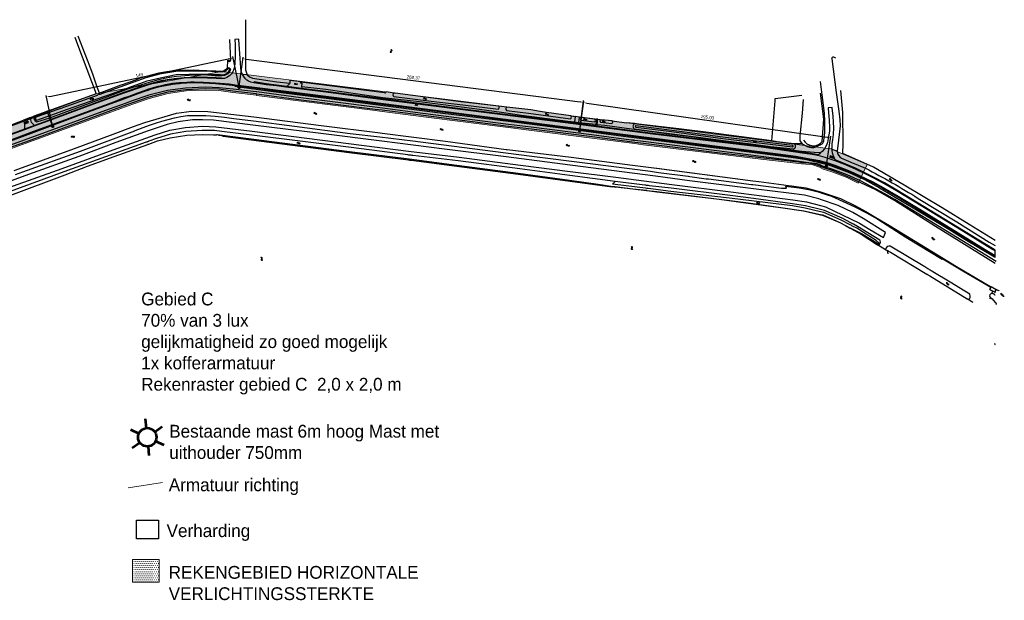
# Model space of a CAD drawing. Extents: x 246601 to 248144, y 528800 to 529354.
# Tile 3 of 3: x 247374 to 248144, y 528861 to 529315. Entities that reach past the tile are written whole.
import ezdxf

# ---------------------------------------------------------------- set-up
doc = ezdxf.new("R2010")
doc.units = 0
doc.header["$PDMODE"] = 32
doc.header["$PDSIZE"] = 1
for name, color, linetype, lineweight in [('0 NLI kader - tekst', 7, 'Continuous', 20), ('Level 4', 7, 'Continuous', 0), ('Maatvoering', 7, 'Continuous', 0)]:
    doc.layers.add(name, color=color, linetype=linetype, lineweight=lineweight)
for name, color, linetype in [('1B', 4, 'Continuous'), ('2', 5, 'Continuous'), ('4', 2, 'Continuous'), ('6', 9, 'Continuous'), ('7', 254, 'Continuous'), ('8', 6, 'Continuous')]:
    doc.layers.add(name, color=color, linetype=linetype)
doc.dimstyles.new('ISO-25', dxfattribs={"dimtxt": 2.5, "dimasz": 2.5, "dimexe": 1.25, "dimexo": 0.625, "dimtad": 1, "dimtxsty": 'Standard', "dimcen": 2.5, "dimadec": 0, "dimazin": 0, "dimtfac": 1, "dimtmove": 0, "dimatfit": 3, "dimfxl": 1, "dimarcsym": 0})

# ---------------------------------------------------------------- blocks, each defined once
blk = doc.blocks.new('S05')
at = {"color": 0}
for p, q in [((0.08, 0.3), (0.38, 0.59)), ((0.11, -0.19), (0.41, 0.09)), ((0.38, 0.59), (0.68, 0.71)), ((0.41, 0.09), (0.71, 0.21)), ((0.68, 0.71), (1.01, 0.62)), ((0.71, 0.21), (1.02, 0.12)), ((1.01, 0.62), (1.33, 0.37)), ((1.02, 0.12), (1.36, -0.12)), ((1.33, 0.37), (1.66, 0.13)), ((1.66, 0.13), (1.97, 0.04)), ((1.97, 0.04), (2.28, 0.16)), ((2.28, 0.16), (2.58, 0.44)), ((1.36, -0.12), (1.68, -0.37)), ((1.68, -0.37), (2, -0.46)), ((2, -0.46), (2.31, -0.33)), ((2.31, -0.33), (2.61, -0.05))]:
    blk.add_line(p, q, dxfattribs=at)
blk = doc.blocks.new('OV4')
at = {"color": 0}
for p, q in [((0.126225, 1.601457), (3.426225, 1.601457)), ((0.126225, 1.001457), (3.426225, 1.001457)), ((0.126225, 0.401457), (3.426225, 0.401457)), ((0.276225, 1.601457), (0.276225, 1.001457)), ((0.276225, 0.401457), (0.276225, 0.251457)), ((0.776225, 1.751457), (0.776225, 1.601457)), ((0.776225, 1.001457), (0.776225, 0.401457)), ((1.276225, 1.601457), (1.276225, 1.001457)), ((1.276225, 0.401457), (1.276225, 0.251457)), ((1.776225, 1.751457), (1.776225, 1.601457)), ((1.776225, 1.001457), (1.776225, 0.401457)), ((2.276225, 1.601457), (2.276225, 1.001457)), ((2.276225, 0.401457), (2.276225, 0.251457)), ((2.776225, 1.751457), (2.776225, 1.601457)), ((2.776225, 1.001457), (2.776225, 0.401457)), ((3.276225, 1.601457), (3.276225, 1.001457)), ((3.276225, 0.401457), (3.276225, 0.251457))]:
    blk.add_line(p, q, dxfattribs=at)
blk = doc.blocks.new('OV2')
at = {"color": 0}
for p, q in [((0, 1.5), (0.15, 1.5)), ((0, 0.5), (0.15, 0.5)), ((0.15, -0.15), (0.15, 2.15)), ((0.15, 2), (0.75, 2)), ((0.15, 1), (0.75, 1)), ((0.15, 0), (0.75, 0)), ((0.75, -0.15), (0.75, 2.15)), ((0.9, 1.5), (0.75, 1.5)), ((0.9, 0.5), (0.75, 0.5))]:
    blk.add_line(p, q, dxfattribs=at)
blk = doc.blocks.new('GV2')
at = {"color": 0}
for p, q in [((0, 1), (0.6, 2)), ((0.6, 0), (0, 1)), ((0.1, 2), (0.7, 1)), ((0.1, 0), (0.7, 1))]:
    blk.add_line(p, q, dxfattribs=at)
blk = doc.blocks.new('Q21_62')
at = {"layer": 'Level 4', "color": 1, "linetype": 'Continuous', "lineweight": 53, "ltscale": 2}
for p, q in [((0, 0.251), (0, 0.501)), ((-0.433, 0.251), (-0.216, 0.125)), ((0.217, 0.125), (0.433, 0.251)), ((-0.433, -0.249), (-0.216, -0.125)), ((0, -0.249), (0, -0.499)), ((0.217, -0.125), (0.433, -0.249))]:
    blk.add_line(p, q, dxfattribs=at)
blk.add_circle((0.000167, 0.0005), 0.25, dxfattribs=at)
blk = doc.blocks.new('*D12')
at = {"layer": 'Defpoints', "color": 0, "transparency": 16777216}
for p in [(247395.38, 529242.86), (247399.4, 529231.9), (247300.99, 529195.74)]:
    blk.add_point(p, dxfattribs=at)
at = {"layer": 'Maatvoering', "color": 0, "lineweight": -2, "transparency": 16777216}
for p, q in [((247299.31, 529207.57), (247393.03, 529241.99)), ((247399.19, 529232.48), (247394.94, 529244.03)), ((247300.77, 529196.33), (247296.53, 529207.88))]:
    blk.add_line(p, q, dxfattribs=at)
at = {"layer": 'Maatvoering', "color": 0, "transparency": 16777216}
for points in [[(247392.88, 529242.38), (247393.17, 529241.6), (247395.38, 529242.86)], [(247299.16, 529207.96), (247299.45, 529207.18), (247296.96, 529206.7)]]:
    blk.add_solid(points, dxfattribs=at)
at = {"layer": 'Maatvoering', "color": 0, "transparency": 16777216, "insert": (247341.76, 529225.38), "char_height": 2.5, "attachment_point": 5, "rotation": 20.17003}
blk.add_mtext('104,84', dxfattribs=at)
blk = doc.blocks.new('*D13')
at = {"layer": 'Defpoints', "color": 0, "transparency": 16777216}
for p in [(247540.42, 529285.44), (247545.24, 529262.41), (247399.4, 529231.89)]:
    blk.add_point(p, dxfattribs=at)
at = {"layer": 'Maatvoering', "color": 0, "lineweight": -2, "transparency": 16777216}
for p, q in [((247397.03, 529255.44), (247537.97, 529284.93)), ((247545.11, 529263.02), (247540.16, 529286.66)), ((247399.27, 529232.51), (247394.33, 529256.15))]:
    blk.add_line(p, q, dxfattribs=at)
at = {"layer": 'Maatvoering', "color": 0, "transparency": 16777216}
for points in [[(247537.89, 529285.34), (247538.06, 529284.52), (247540.42, 529285.44)], [(247396.94, 529255.85), (247397.12, 529255.03), (247394.58, 529254.93)]]:
    blk.add_solid(points, dxfattribs=at)
at = {"layer": 'Maatvoering', "color": 0, "transparency": 16777216, "insert": (247467.12, 529272.02), "char_height": 2.5, "attachment_point": 5, "rotation": 11.81782}
blk.add_mtext('149', dxfattribs=at)
blk = doc.blocks.new('*D14')
at = {"layer": 'Defpoints', "color": 0, "transparency": 16777216}
for p in [(247545.24, 529262.41), (247814.32, 529250.89), (247811.45, 529228.4)]:
    blk.add_point(p, dxfattribs=at)
at = {"layer": 'Maatvoering', "color": 0, "lineweight": -2, "transparency": 16777216}
for p, q in [((247545.32, 529263.03), (247548.27, 529286.14)), ((247550.59, 529284.58), (247811.84, 529251.2)), ((247811.53, 529229.02), (247814.48, 529252.13))]:
    blk.add_line(p, q, dxfattribs=at)
at = {"layer": 'Maatvoering', "color": 0, "transparency": 16777216}
for points in [[(247550.65, 529285), (247550.54, 529284.17), (247548.11, 529284.9)], [(247811.89, 529251.62), (247811.79, 529250.79), (247814.32, 529250.89)]]:
    blk.add_solid(points, dxfattribs=at)
at = {"layer": 'Maatvoering', "color": 0, "transparency": 16777216, "insert": (247681.48, 529269.96), "char_height": 2.5, "attachment_point": 5, "rotation": 352.71881}
blk.add_mtext('268,37', dxfattribs=at)
blk = doc.blocks.new('*D15')
at = {"layer": 'Defpoints', "color": 0, "transparency": 16777216}
for p in [(247811.45, 529228.4), (248007.68, 529223.14), (248004.55, 529201.02)]:
    blk.add_point(p, dxfattribs=at)
at = {"layer": 'Maatvoering', "color": 0, "lineweight": -2, "transparency": 16777216}
for p, q in [((247811.54, 529229.01), (247814.76, 529251.75)), ((247817.06, 529250.16), (248005.21, 529223.49)), ((248004.63, 529201.64), (248007.86, 529224.38))]:
    blk.add_line(p, q, dxfattribs=at)
at = {"layer": 'Maatvoering', "color": 0, "transparency": 16777216}
for points in [[(247817.12, 529250.58), (247817, 529249.75), (247814.58, 529250.52)], [(248005.27, 529223.91), (248005.15, 529223.08), (248007.68, 529223.14)]]:
    blk.add_solid(points, dxfattribs=at)
at = {"layer": 'Maatvoering', "color": 0, "transparency": 16777216, "insert": (247911.43, 529238.89), "char_height": 2.5, "attachment_point": 5, "rotation": 351.93136}
blk.add_mtext('195,03', dxfattribs=at)

msp = doc.modelspace()

# ---------------------------------------------------------------- hatches: boundary and pattern name
at = {"layer": 'Level 4'}
h = msp.add_hatch(dxfattribs=at)
h.set_pattern_fill('DOTS', color=256)
edge = h.paths.add_edge_path()
edge.add_line((247916.86, 529210.657), (247861.217, 529217.623))
edge.add_line((247861.217, 529217.623), (247854.426, 529218.492))
edge.add_line((247854.426, 529218.492), (247821.113, 529222.753))
edge.add_line((247821.113, 529222.753), (247773.754, 529228.706))
edge.add_line((247773.754, 529228.706), (247755.695, 529230.992))
edge.add_line((247755.695, 529230.992), (247689.257, 529239.401))
edge.add_line((247689.257, 529239.401), (247656.969, 529243.567))
edge.add_line((247656.969, 529243.567), (247651.492, 529244.274))
edge.add_line((247651.492, 529244.274), (247593.66, 529251.578))
edge.add_line((247593.66, 529251.578), (247558.803, 529256.242))
edge.add_line((247558.803, 529256.242), (247558.728, 529256.254))
edge.add_line((247558.728, 529256.254), (247540.143, 529258.472))
edge.add_line((247540.143, 529258.472), (247529.347, 529260.096))
edge.add_line((247529.347, 529260.096), (247518.568, 529260.377))
edge.add_line((247518.568, 529260.377), (247503.887, 529259.67))
edge.add_line((247503.887, 529259.67), (247489.604, 529257.699))
edge.add_line((247489.604, 529257.699), (247474.912, 529253.861))
edge.add_line((247474.912, 529253.861), (247462.021, 529249.34))
edge.add_line((247462.021, 529249.34), (247444.912, 529243.071))
edge.add_line((247444.912, 529243.071), (247378.511, 529218.759))
edge.add_line((247378.511, 529218.759), (247364.338, 529213.621))
edge.add_line((247364.338, 529213.621), (247325.911, 529199.692))
edge.add_line((247325.911, 529199.692), (247278.888, 529182.37))
edge.add_line((247278.888, 529182.37), (247208.12, 529156.431))
edge.add_line((247208.12, 529156.431), (247177.589, 529145.406))
edge.add_line((247177.589, 529145.406), (247133.225, 529129.261))
edge.add_line((247133.225, 529129.261), (247084.051, 529111.807))
edge.add_line((247084.051, 529111.807), (247043.394, 529097.012))
edge.add_line((247043.394, 529097.012), (247000.348, 529081.035))
edge.add_line((247000.348, 529081.035), (246954.392, 529063.865))
edge.add_line((246954.392, 529063.865), (246896.066, 529042.618))
edge.add_line((246896.066, 529042.618), (246881.297, 529037.326))
edge.add_line((246881.297, 529037.326), (246833.013, 529019.567))
edge.add_line((246833.013, 529019.567), (246801.958, 529008.37))
edge.add_line((246801.958, 529008.37), (246776.555, 528999.061))
edge.add_line((246776.555, 528999.061), (246776.438, 528999.018))
edge.add_line((246776.438, 528999.018), (246746.064, 528987.672))
edge.add_line((246746.064, 528987.672), (246707.945, 528973.836))
edge.add_line((246707.945, 528973.836), (246660.649, 528956.669))
edge.add_line((246660.649, 528956.669), (246656.37, 528955.11))
edge.add_line((246656.37, 528955.11), (246651.051, 528968.587))
edge.add_line((246651.051, 528968.587), (247433.458, 529257.478))
edge.add_line((247433.458, 529257.478), (247531.29, 529274.92))
edge.add_line((247531.29, 529274.92), (247773.367, 529244.8))
edge.add_line((247773.367, 529244.8), (247785.666, 529242.719))
edge.add_line((247785.666, 529242.719), (247803.16, 529240.464))
edge.add_line((247803.16, 529240.464), (248007.927, 529214.442))
edge.add_line((248007.927, 529214.442), (248036.456, 529202.134))
edge.add_line((248036.456, 529202.134), (248029.395, 529187.687))
edge.add_line((248029.395, 529187.687), (248019.855, 529192.236))
edge.add_line((248019.855, 529192.236), (248008.782, 529196.398))
edge.add_line((248008.782, 529196.398), (248002.042, 529198.492))
edge.add_line((248002.042, 529198.492), (247999.563, 529199.698))
edge.add_line((247999.563, 529199.698), (247998.342, 529200.291))
edge.add_line((247998.342, 529200.291), (247993.798, 529201.811))
edge.add_line((247993.798, 529201.811), (247988.517, 529202.445))
edge.add_line((247988.517, 529202.445), (247985.048, 529202.588))
edge.add_line((247985.048, 529202.588), (247982.884, 529202.996))
edge.add_line((247982.884, 529202.996), (247953.212, 529206.439))
edge.add_line((247953.212, 529206.439), (247916.869, 529210.656))
at = {"layer": 'Maatvoering'}
h = msp.add_hatch(dxfattribs=at)
h.set_pattern_fill('DOTS', color=256)
h.set_pattern_definition([(0, (8143.381, 1622.5914), (0.79375, 1.5875), [0, -1.5875])])
h.paths.add_polyline_path([(247461.897, 528875.623), (247482.624, 528875.623), (247482.624, 528893.197), (247461.897, 528893.197)])

# ---------------------------------------------------------------- linework, layer by layer
at = {"layer": '1B'}
msp.add_lwpolyline([(248136.407, 529062.201), (248136.096, 529061.667), (248136.407, 529061.486)], dxfattribs=at)
at = {"layer": '2'}
for points in [[(247416.82, 529301.818), (247418.906, 529296.107), (247433.458, 529257.478), (247384.643, 529240.016)], [(247437.63, 529258.58), (247435.852, 529257.922), (247434.155, 529262.654), (247430.998, 529272.106), (247428.308, 529279.073), (247419.417, 529302.435)], [(247538.647, 529283.65), (247538.021, 529300)], [(248011.89, 529285.32), (248011.23, 529285.68), (248010.38, 529286.02), (248009.65, 529286.03), (248009.11, 529285.86), (248008.79, 529285.62), (248008.73, 529285.46), (248008.68, 529285.23), (248008.66, 529285.06), (248008.66, 529284.76), (248012.01, 529258.5), (248014.18, 529243.82), (248015.06, 529237.11), (248015.22, 529232.49), (248015.07, 529230.12), (248013.98, 529221.16)], [(247536.84, 529277.125), (247534.867, 529275.49), (247533.803, 529274.852), (247532.583, 529274.659), (247530.18, 529274.545), (247526.526, 529274.545), (247519.645, 529275.02), (247511.875, 529275.108), (247505.879, 529275.176), (247495.779, 529274.936), (247482.802, 529272.7), (247472.203, 529269.882), (247445.389, 529260.285), (247436.29, 529256.928)], [(247534.013, 529272.051), (247536.584, 529273.226), (247537.627, 529274.666), (247538.58, 529276.484), (247538.292, 529276.861), (247537.471, 529277.503), (247536.984, 529277.636), (247535.919, 529277.37)], [(247535.919, 529277.37), (247535.149, 529276.738), (247534.63, 529276.1)], [(247386.87, 529236.933), (247410.941, 529245.302), (247446.242, 529257.785), (247473.31, 529267.483), (247483.326, 529269.995), (247496.043, 529272.626), (247505.894, 529272.86), (247519.552, 529272.704), (247526.266, 529272.481), (247530.288, 529272.465), (247532.82, 529272.352), (247534.49, 529272.855), (247536.266, 529273.816), (247538.027, 529276.172)], [(247386.874, 529235.623), (247397.205, 529238.744), (247408.33, 529242.886), (247428.281, 529250.107), (247442.489, 529255.451), (247458.186, 529261.353), (247475.868, 529266.787), (247482.377, 529268.652), (247486.923, 529269.783), (247490.759, 529270.47), (247496.112, 529271.292), (247506.185, 529272.069), (247517.839, 529272.425), (247529.245, 529271.497), (247534.013, 529272.051)], [(247505.896, 529275.778), (247504.75, 529275.76), (247499.17, 529275.91), (247494.06, 529275.33), (247488.68, 529274.57), (247482.51, 529273.58), (247477.31, 529272.23), (247472.6, 529270.98), (247467.81, 529269.61), (247464.06, 529267.98)], [(247509.17, 529275.82), (247506.959, 529275.76), (247505.896, 529275.778)], [(247511.651, 529275.757), (247509.17, 529275.82)], [(247513.9, 529275.7), (247511.651, 529275.757)], [(247534.63, 529276.1), (247532.93, 529275.1), (247531.29, 529274.92), (247527.08, 529275.04), (247520.03, 529275.5), (247513.9, 529275.7)], [(247452.79, 529264.15), (247437.63, 529258.58)], [(247453.598, 529264.425), (247452.79, 529264.15)], [(247464.06, 529267.98), (247453.598, 529264.425)], [(247540.456, 529261.073), (247529.635, 529262.07), (247518.617, 529262.633), (247503.125, 529261.904), (247489.133, 529259.922), (247474.568, 529256.375), (247460.828, 529251.594)], [(248002.029, 529219.438), (248002.2, 529219.93), (248002.42, 529220.54), (248002.68, 529223.21), (248003.22, 529226.93), (248003.3, 529230.41), (248003.31, 529235.78), (248002.95, 529242.32), (248001.24, 529256.72), (248000, 529267.021)], [(247434.158, 529256.223), (247410.175, 529247.488), (247386.11, 529239.121)], [(247540.292, 529259.461), (247529.435, 529261.094), (247518.557, 529261.378), (247503.794, 529260.667), (247489.409, 529258.682), (247474.62, 529254.818), (247461.69, 529250.284)], [(247558.387, 529257.301), (247540.292, 529259.461)], [(247558.537, 529258.922), (247540.456, 529261.073)], [(247558.885, 529257.242), (247558.387, 529257.301)], [(247559.081, 529258.857), (247558.537, 529258.922)], [(247651.62, 529245.266), (247593.789, 529252.57), (247558.948, 529257.232), (247558.885, 529257.242)], [(247651.373, 529246.87), (247593.409, 529254.349), (247559.081, 529258.857)], [(247658.792, 529258.415), (247658.868, 529258.375)], [(247660.185, 529258.858), (247660.201, 529258.961)], [(247666.2, 529255.34), (247695.38, 529251.75), (247720.28, 529248.8), (247747.92, 529245.33)], [(247748.204, 529247.771), (247718.576, 529251.269), (247667.115, 529257.884), (247666.343, 529258.004)], [(248001.08, 529220.054), (248002.543, 529237.683), (248000, 529257.815)], [(248136.407, 529142.731), (248116.28, 529155.132), (248094.981, 529168.229), (248065.216, 529186.089), (248041.271, 529199.979), (248017.326, 529210.695), (248017.591, 529218.368), (248017.458, 529242.842), (248015.738, 529260.04)], [(247456.905, 529250.184), (247443.49, 529245.365)], [(247457.366, 529248.7), (247444.568, 529244.01)], [(247460.828, 529251.594), (247456.905, 529250.184)], [(247461.69, 529250.284), (247457.366, 529248.7)], [(247657.24, 529246.109), (247651.373, 529246.87)], [(247773.367, 529244.8), (247754.614, 529247.014)], [(247986.296, 529252.997), (247985.632, 529242.384), (247983.593, 529224.54), (247983.593, 529220.669)], [(247443.49, 529245.365), (247377.135, 529221.18)], [(247444.568, 529244.01), (247378.167, 529219.698)], [(247463.873, 529228.698), (247470.169, 529230.99), (247474.969, 529232.818), (247479.823, 529234.49), (247484.729, 529236.003), (247489.682, 529237.357), (247494.677, 529238.547), (247499.708, 529239.576), (247504.768, 529240.443), (247512.021, 529240.537), (247519.273, 529240.359), (247526.513, 529239.904), (247533.732, 529239.177), (247540.917, 529238.177), (247556.37, 529236.209)], [(247471.396, 529235.057), (247496.136, 529242.341), (247507.982, 529243.938), (247520.82, 529243.633), (247556.711, 529239.396)], [(247556.711, 529239.396), (247556.727, 529239.394)], [(247556.727, 529239.394), (247609.273, 529232.602)], [(247657.097, 529244.559), (247651.62, 529245.266)], [(247689.383, 529240.393), (247657.097, 529244.559)], [(247688.779, 529242.021), (247657.24, 529246.109)], [(247755.967, 529233.555), (247688.779, 529242.021)], [(247755.821, 529231.984), (247689.383, 529240.393)], [(247754.22, 529244.45), (247771.38, 529242.23), (247804.283, 529237.988)], [(247780.706, 529243.589), (247773.367, 529244.8)], [(247785.666, 529242.719), (247780.706, 529243.589)], [(247804.497, 529240.292), (247785.666, 529242.719)], [(247823.097, 529237.704), (247812.907, 529238.88)], [(247446.552, 529225.755), (247462.63, 529231.775)], [(247462.63, 529231.775), (247471.396, 529235.057)], [(247556.37, 529236.209), (247556.431, 529236.201)], [(247556.431, 529236.201), (247588.542, 529232.115)], [(247588.542, 529232.115), (247631.977, 529226.414)], [(247609.273, 529232.602), (247655.457, 529226.874)], [(247773.88, 529229.698), (247755.821, 529231.984)], [(247773.622, 529231.331), (247755.967, 529233.555)], [(247853.922, 529221.032), (247853.56, 529221.081), (247853.198, 529221.128), (247852.836, 529221.174), (247852.474, 529221.221), (247852.115, 529221.269), (247851.753, 529221.318), (247820.909, 529225.365), (247773.622, 529231.331)], [(247812.61, 529236.814), (247822.948, 529235.527)], [(247827.93, 529235.18), (247836.704, 529234.317)], [(247837.07, 529236.26), (247828.361, 529237.1)], [(247857.511, 529233.768), (247854.375, 529234.133)], [(247978.028, 529216.891), (247923.47, 529223.496), (247883.721, 529228.77), (247855.437, 529232.477)], [(247855.472, 529231.464), (247883.476, 529227.963), (247923.4, 529222.584), (247977.958, 529216.048)], [(247961.728, 529220.578), (247914.368, 529226.795), (247888.968, 529230.103), (247857.511, 529233.768)], [(247677.208, 529209.672), (247632.805, 529215.394), (247555.055, 529225.216), (247531.659, 529228.018), (247525.969, 529228.648), (247516.388, 529228.727), (247503.62, 529228.081), (247491.458, 529225.792), (247480.518, 529222.469), (247474.664, 529220.385), (247474.307, 529220.258), (247473.951, 529220.133), (247473.591, 529220.005), (247473.234, 529219.878), (247472.878, 529219.75), (247472.519, 529219.623), (247447.096, 529210.581), (247407.977, 529196.331), (247366.06, 529180.964)], [(247366.589, 529178.206), (247409.107, 529194.081), (247426.607, 529200.943), (247447.357, 529208.411), (247473.901, 529217.911), (247474.031, 529217.958), (247474.161, 529218.003), (247474.289, 529218.049), (247474.419, 529218.096), (247474.549, 529218.143), (247474.68, 529218.188), (247481.253, 529220.552), (247491.318, 529223.133), (247504.222, 529225.081), (247516.375, 529225.636)], [(247378.542, 529200.805), (247416.542, 529214.792), (247446.552, 529225.755)], [(247421.089, 529212.68), (247463.616, 529228.602)], [(247463.616, 529228.602), (247463.873, 529228.698)], [(247516.375, 529225.636), (247525.198, 529225.45)], [(247525.198, 529225.45), (247526.607, 529225.42)], [(247526.607, 529225.42), (247527.494, 529225.329)], [(247528.03, 529225.274), (247527.494, 529225.329)], [(247528.03, 529225.274), (247527.926, 529225.68)], [(247527.926, 529225.68), (247554.624, 529222.203), (247631.456, 529212.289), (247678.05, 529206.555), (247715.408, 529201.73), (247763.328, 529195.372), (247803.566, 529189.779), (247826.076, 529186.739), (247837.393, 529184.938)], [(247528.959, 529225.179), (247532.021, 529224.823)], [(247532.021, 529224.823), (247532.657, 529224.417), (247554.596, 529221.378), (247631.209, 529211.583), (247677.773, 529205.724), (247678.083, 529205.682), (247678.399, 529205.641), (247678.716, 529205.602), (247679.031, 529205.56), (247679.349, 529205.521), (247679.664, 529205.479), (247715.49, 529200.894), (247763.484, 529194.711), (247804.031, 529189.073), (247832.958, 529185.253)], [(247631.977, 529226.414), (247655.165, 529223.723)], [(247655.165, 529223.723), (247681.024, 529220.721)], [(247655.457, 529226.874), (247657.167, 529226.662)], [(247657.167, 529226.662), (247706.638, 529220.357)], [(247821.24, 529223.745), (247773.88, 529229.698)], [(247854.553, 529219.484), (247821.24, 529223.745)], [(247854.22, 529230.069), (247873.563, 529227.457), (247900.246, 529224.099), (247925.89, 529220.68), (247945.27, 529218.195), (247960.909, 529216.123), (247978.576, 529214.364), (247979.278, 529214.488)], [(247377.135, 529221.18), (247363.475, 529216.241)], [(247378.167, 529219.698), (247363.997, 529214.561)], [(247681.024, 529220.721), (247727.398, 529214.576)], [(247706.638, 529220.357), (247754.154, 529214.002)], [(247854.688, 529220.931), (247853.922, 529221.032)], [(247861.344, 529218.615), (247854.553, 529219.484)], [(247861.065, 529220.094), (247854.688, 529220.931)], [(247916.74, 529213.185), (247861.065, 529220.094)], [(247916.984, 529211.649), (247861.344, 529218.615)], [(247965.886, 529219.962), (247961.728, 529220.578)], [(247979, 529218.24), (247965.886, 529219.962)], [(247983.593, 529220.669), (247985.438, 529218.272)], [(247985.438, 529218.272), (247989.515, 529216.339)], [(247996.4, 529215.92), (247998.664, 529217.004), (248000, 529217.643)], [(248000, 529218.949), (248001.08, 529220.054)], [(248000, 529217.643), (248000.24, 529217.758)], [(248000.24, 529217.758), (248001.103, 529218.354), (248001.665, 529218.86), (248002.029, 529219.438)], [(248013.98, 529221.16), (248013.004, 529212.461)], [(247375.951, 529196.425), (247421.089, 529212.68)], [(247839.339, 529188.797), (247803.808, 529193.661), (247764.68, 529198.779), (247716.597, 529204.966), (247681.133, 529209.214), (247680.487, 529209.292), (247679.839, 529209.365), (247679.19, 529209.422), (247678.545, 529209.503), (247677.898, 529209.581), (247677.253, 529209.661), (247677.208, 529209.672)], [(247727.398, 529214.576), (247753.899, 529211.253)], [(247753.899, 529211.253), (247774.039, 529208.727)], [(247754.154, 529214.002), (247754.93, 529213.898)], [(247754.93, 529213.898), (247804.946, 529207.891)], [(247774.039, 529208.727), (247817.773, 529203.073)], [(247804.946, 529207.891), (247852.906, 529201.718)], [(247953.418, 529208.419), (247916.74, 529213.185)], [(247953.327, 529207.432), (247916.984, 529211.649)], [(247983.083, 529204.565), (247953.418, 529208.419)], [(247369.315, 529197.46), (247378.542, 529200.805)], [(247817.773, 529203.073), (247852.63, 529198.733)], [(247852.906, 529201.718), (247871.63, 529199.308)], [(247983.034, 529203.985), (247953.327, 529207.432)], [(248000, 529200.597), (247998.721, 529201.219), (247994.018, 529202.792), (247988.597, 529203.443), (247985.162, 529203.584), (247983.034, 529203.985)], [(248000, 529201.7), (247999.685, 529201.862), (247997.25, 529202.571), (247988.55, 529203.81), (247983.083, 529204.565)], [(248043.459, 529182.979), (248031.297, 529189.346), (248020.737, 529194.055), (248009.43, 529198.219), (248003.063, 529200.302), (248001.495, 529200.932), (248000, 529201.7)], [(248043.102, 529182.26), (248020.247, 529193.157), (248009.107, 529197.344), (248002.411, 529199.424), (248000, 529200.597)], [(248016.335, 529207.161), (248023.612, 529204.111)], [(248023.612, 529204.111), (248035.045, 529199.246)], [(247370.275, 529194.372), (247375.951, 529196.425)], [(247852.63, 529198.733), (247866.945, 529196.951)], [(247866.945, 529196.951), (247873.18, 529195.958), (247896.44, 529192.914)], [(247871.63, 529199.308), (247871.693, 529199.3)], [(247871.693, 529199.3), (247871.932, 529199.269), (247946.943, 529189.451)], [(247896.44, 529192.914), (247896.451, 529192.997), (247896.633, 529192.982), (247897.581, 529192.875)], [(247897.581, 529192.875), (247897.714, 529192.852), (247897.693, 529192.706), (247910.552, 529191.063), (247910.854, 529191.023), (247911.156, 529190.984), (247911.456, 529190.945), (247911.758, 529190.907), (247912.06, 529190.87), (247912.362, 529190.831), (247945.794, 529186.552), (247945.977, 529186.531), (247946.885, 529186.453), (247947.032, 529186.43), (247969.263, 529183.659), (247971.299, 529183.55), (247973.214, 529183.552)], [(247832.958, 529185.253), (247836.943, 529184.588)], [(247837.142, 529186.872), (247839.339, 529188.797)], [(247839.245, 529186.609), (247837.142, 529186.872)], [(247837.393, 529184.938), (247839.107, 529184.998), (247853.109, 529183.151), (247863.776, 529181.979), (247863.883, 529181.966), (247863.99, 529181.953), (247871.972, 529181.076), (247920.706, 529175.174), (247941.576, 529172.401), (247968.747, 529168.563), (247986.768, 529165.909), (248000, 529163.048)], [(248000, 529165.207), (247987.896, 529168.086), (247977.979, 529169.883), (247928.599, 529175.92), (247882.841, 529181.162), (247865.195, 529183.372), (247864.052, 529183.51), (247862.911, 529183.648), (247839.245, 529186.609)], [(247839.247, 529184.321), (247839.521, 529184.292), (247839.438, 529184.696), (247853.107, 529183.026), (247863.698, 529181.773), (247863.753, 529181.766)], [(248000, 529166.873), (247988.141, 529169.833), (247978, 529171.43), (247947.596, 529175.542), (247929.326, 529177.808), (247883.196, 529183.526), (247866.042, 529185.589), (247865.469, 529185.656), (247864.898, 529185.724), (247864.328, 529185.794), (247863.758, 529185.862), (247863.185, 529185.932), (247862.615, 529186), (247839.339, 529188.797)], [(247946.943, 529189.451), (247951.603, 529188.841)], [(247951.603, 529188.841), (247971.237, 529186.271)], [(247971.237, 529186.271), (247971.289, 529186.268)], [(247971.289, 529186.268), (247972.727, 529186.12), (247977.122, 529185.555), (247988.328, 529183.927), (248000, 529180.774)], [(247973.214, 529183.552), (247972.693, 529185.336)], [(247972.693, 529185.336), (247974.599, 529184.946), (247978.933, 529184.516), (247983.25, 529183.935), (247987.544, 529183.203), (247991.81, 529182.326), (247996.044, 529181.299), (248000, 529180.195)], [(247839.103, 529184.337), (247836.943, 529184.588)], [(247839.103, 529184.337), (247839.247, 529184.321)], [(247863.753, 529181.766), (247863.805, 529181.76), (247863.857, 529181.753)], [(247863.857, 529181.753), (247863.911, 529181.747), (247863.964, 529181.742)], [(247863.964, 529181.742), (247864.016, 529181.734), (247871.961, 529180.795), (247920.703, 529174.935), (247941.445, 529172.091), (247968.719, 529168.425), (247986.716, 529165.81)], [(248000, 529180.774), (248000.612, 529180.609), (248015.615, 529175.547), (248027.167, 529169.961), (248035.435, 529165.341)], [(248000, 529180.195), (248000.24, 529180.128), (248004.391, 529178.81), (248008.495, 529177.349), (248017.732, 529173.286), (248026.844, 529168.94), (248035.815, 529164.315), (248044.641, 529159.419), (248066.599, 529145.229), (248095.146, 529128.169), (248095.674, 529128.372)], [(248050.024, 529178.37), (248043.102, 529182.26)], [(248050.301, 529179.092), (248043.459, 529182.979)], [(248057.745, 529174.031), (248050.024, 529178.37)], [(248058.099, 529174.661), (248050.301, 529179.092)], [(248136.407, 529124.809), (248089.899, 529153.578), (248057.745, 529174.031)], [(248137.2, 529126.219), (248058.099, 529174.661)], [(248076.294, 529175.7), (248106.455, 529157.387), (248131.801, 529141.508)], [(247986.716, 529165.81), (248000, 529162.858)], [(248044.427, 529139.393), (248045.279, 529139.446), (248046.016, 529139.846), (248046.445, 529140.594), (248046.771, 529141.532), (248046.62, 529142.404), (248046.229, 529143.037), (248036.943, 529148.821), (248028.795, 529153.792), (248025.576, 529155.482), (248025.232, 529155.662), (248024.886, 529155.844), (248024.542, 529156.026), (248024.196, 529156.208), (248023.852, 529156.388), (248023.508, 529156.57), (248016.831, 529160.076), (248002.922, 529166.144), (248000, 529166.873)], [(248000, 529163.048), (248001.617, 529162.698), (248014.964, 529156.904), (248019.422, 529154.523), (248022.859, 529152.75), (248022.969, 529152.693), (248023.076, 529152.635), (248031.904, 529148.078), (248045.219, 529140.003), (248045.737, 529140.768), (248043.469, 529142.833), (248032.69, 529149.625), (248028.237, 529152.318), (248024.505, 529154.282), (248023.815, 529154.646), (248023.125, 529155.008), (248016.104, 529158.706), (248002.456, 529164.623), (248000, 529165.207)], [(248000, 529162.858), (248001.537, 529162.516), (248014.935, 529156.813)], [(248035.435, 529165.341), (248043.241, 529160.698)], [(248014.935, 529156.813), (248019.336, 529154.341), (248022.69, 529152.56), (248022.745, 529152.531)], [(248043.241, 529160.698), (248053.904, 529154.357)], [(248053.904, 529154.357), (248096.122, 529128.714), (248106.339, 529122.508), (248127.942, 529109.75)], [(248022.745, 529152.531), (248022.799, 529152.503), (248022.852, 529152.474)], [(248022.852, 529152.474), (248022.907, 529152.445), (248022.961, 529152.417)], [(248022.961, 529152.417), (248023.016, 529152.388), (248031.721, 529147.766), (248044.427, 529139.393)], [(248114.672, 529097.089), (248115.675, 529096.854), (248116.328, 529097.096), (248116.878, 529098.185), (248116.987, 529099.297), (248116.682, 529100.656), (248112.857, 529103.169), (248101.299, 529110.047), (248087.664, 529118.273), (248087.031, 529118.654), (248086.398, 529119.036), (248085.766, 529119.417), (248085.135, 529119.797), (248084.503, 529120.18), (248083.87, 529120.56), (248081.398, 529122.052), (248054.432, 529138.318), (248053.284, 529138.425), (248052.081, 529137.99), (248051.164, 529137.047)], [(248131.801, 529141.508), (248136.407, 529138.689)], [(248051.164, 529137.047), (248050.779, 529135.511)], [(248050.779, 529135.511), (248052.157, 529134.824)], [(248052.157, 529134.824), (248052.449, 529132.25)], [(248052.602, 529134.602), (248052.157, 529134.824)], [(248052.69, 529134.558), (248052.602, 529134.602)], [(248052.69, 529134.558), (248053.631, 529134.091)], [(248053.631, 529134.091), (248054.531, 529133.643)], [(248054.531, 529133.643), (248083.161, 529116.451), (248083.36, 529116.331), (248083.56, 529116.209), (248083.76, 529116.089), (248083.959, 529115.969), (248084.159, 529115.847), (248084.359, 529115.727), (248085.448, 529115.083), (248114.672, 529097.089)], [(248095.674, 529128.372), (248111.17, 529119.016), (248133.098, 529106.145)], [(248127.942, 529109.75), (248133.352, 529106.555)], [(248133.352, 529106.555), (248133.481, 529106.762), (248137.255, 529104.482)]]:
    msp.add_lwpolyline(points, dxfattribs=at)
for points in [[(247536.222, 529283.72, 0.7760905), (247538.647, 529283.65)], [(247538.027, 529276.172, 0.551451), (247536.84, 529277.125)], [(247536.877, 529283.716, 0.8482995), (247538.057, 529283.761)], [(247434.456, 529256.951, -0.4641138), (247434.158, 529256.223)], [(247436.29, 529256.928, -0.4727992), (247435.458, 529257.307)], [(247658.303, 529259.14, 0.2324722), (247658.792, 529258.415)], [(247658.868, 529258.375, 0.1844448), (247659.578, 529258.328)], [(247659.578, 529258.328, 0.2137526), (247660.185, 529258.858)], [(247666.343, 529258.004, 0.5626784), (247666.2, 529255.34)], [(247747.92, 529245.33, 0.4063713), (247748.204, 529247.771)], [(247754.614, 529247.014, 0.5694021), (247754.22, 529244.45)], [(247384.643, 529240.016, 0.3916663), (247386.874, 529235.623)], [(247386.11, 529239.121, 0.6736756), (247386.87, 529236.933)], [(247804.283, 529237.988, 0.5573213), (247804.497, 529240.292)], [(247812.907, 529238.88, 0.6917138), (247812.61, 529236.814)], [(247822.948, 529235.527, 0.7105834), (247823.097, 529237.704)], [(247828.361, 529237.1, 0.7784685), (247827.93, 529235.18)], [(247836.704, 529234.317, 0.6216676), (247837.07, 529236.26)], [(247854.375, 529234.133, 0.520417), (247854.22, 529230.069)], [(247855.437, 529232.477, 0.9762688), (247855.472, 529231.464)], [(247977.958, 529216.048, 1.2787162), (247978.028, 529216.891)], [(247979.278, 529214.488, 0.651934), (247979, 529218.24)], [(247986.645, 529221.279, 0.4716956), (248000, 529218.949)], [(247989.515, 529216.339, 0.227593), (247996.4, 529215.92)], [(248013.004, 529212.461, 0.2710351), (248016.335, 529207.161)], [(248035.045, 529199.246, -0.021132), (248076.294, 529175.7)]]:
    msp.add_lwpolyline(points, format="xyb", dxfattribs=at)
at = {"layer": '4'}
for points in [[(247550.06, 529315.4), (247550.133, 529276.166), (247551.547, 529272.308)], [(247551.547, 529272.308), (247553.204, 529270.625), (247555.596, 529269.567), (247574.55, 529266.819), (247584.727, 529265.771)], [(247593.374, 529266.727), (247658.868, 529258.375)], [(247381.907, 529238.839), (247384.643, 529240.016)], [(247804.497, 529240.292), (247808.121, 529239.683)], [(247811.38, 529239.136), (247812.907, 529238.88)], [(247321.414, 529216.061), (247376.449, 529236.783)], [(248000, 529174.878), (247998.565, 529175.378), (247987.427, 529178.167), (247975.029, 529179.748), (247949.698, 529182.933), (247897.305, 529189.513), (247870.745, 529192.94), (247804.107, 529201.721), (247754.036, 529208.125), (247705.753, 529214.154), (247656.909, 529220.435), (247609.177, 529226.383), (247555.969, 529232.86), (247525.18, 529236.753), (247516.495, 529237.135), (247508.599, 529237.135), (247497.396, 529235.654), (247488.81, 529233.417), (247474.135, 529228.558), (247448.766, 529219.406), (247419.797, 529208.49), (247380.557, 529194.43), (247340.271, 529179.745)], [(247365.185, 529184.081), (247406.786, 529199.161), (247446.727, 529213.654), (247479.581, 529225.295), (247490.893, 529228.914), (247503.162, 529231.169), (247516.526, 529232.01), (247527.045, 529231.549), (247555.404, 529228.148), (247630.609, 529218.708), (247677.589, 529212.706), (247717.305, 529207.826), (247765.19, 529201.636), (247804.117, 529196.68), (247839.792, 529192.302), (247883.67, 529186.539), (247929.706, 529180.906), (247978.242, 529174.466), (247989.06, 529172.943), (248000, 529170.11)], [(247823.097, 529237.704), (247824.779, 529237.57)], [(247825.66, 529237.494), (247828.361, 529237.1)], [(247837.07, 529236.26), (247848.09, 529234.865)], [(247871.693, 529199.3), (247946.94, 529189.446)], [(248000, 529170.11), (248003.875, 529169.107), (248030.307, 529156.339), (248038.487, 529151.435), (248049.224, 529145.083), (248050.802, 529149.099), (248033.292, 529159.865), (248025.112, 529164.536), (248013.786, 529170.073), (248000, 529174.878)], [(248133.098, 529106.145), (248133.089, 529106.13), (248132.273, 529104.813), (248132.254, 529104.784), (248132.105, 529104.543), (248134.743, 529102.99)], [(248133.352, 529106.555), (248133.098, 529106.145)], [(248140.637, 529101.15), (248140.98, 529100.718)], [(248140.98, 529100.718), (248141.281, 529100.399), (248141.42, 529100.252), (248141.679, 529100.054)], [(248141.866, 529100.622), (248141.814, 529100.663), (248141.378, 529101.091), (248141.076, 529101.472)], [(248141.679, 529100.054), (248141.688, 529100.047), (248141.722, 529100.021)], [(248141.722, 529100.021), (248142.137, 529099.705), (248142.978, 529099.241), (248143.386, 529099.098), (248143.645, 529099.007)], [(248141.924, 529100.57), (248141.866, 529100.622)], [(248119.297, 529094.214), (248118.252, 529094.864)], [(248132.709, 529097.956), (248132.144, 529096.987)], [(248132.777, 529098.209), (248132.709, 529097.956)]]:
    msp.add_lwpolyline(points, dxfattribs=at)
at = {"layer": '7'}
for points in [[(247536.222, 529283.72), (247535.919, 529277.37)], [(247551.547, 529272.308), (247547.905, 529272.476)], [(247666.343, 529258.004), (247660.201, 529258.961)], [(247961.728, 529220.578), (247964.506, 529251.931), (247964.524, 529253.86), (247985.299, 529256.475)], [(247754.614, 529247.014), (247748.204, 529247.771)], [(247854.375, 529234.133), (247848.09, 529234.865)], [(247985.438, 529218.272), (247979, 529218.24)], [(248013.004, 529212.461), (248008.931, 529213.965)], [(248050.779, 529135.511), (248044.427, 529139.393)], [(248118.252, 529094.864), (248114.672, 529097.089)]]:
    msp.add_lwpolyline(points, dxfattribs=at)
at = {"layer": '8'}
for p, q in [((247502.21, 529269.58), (247496.64, 529269.04)), ((247508.86, 529269.85), (247502.21, 529269.58)), ((247513.23, 529269.91), (247508.86, 529269.85)), ((247520.37, 529269.78), (247513.23, 529269.91)), ((247527.27, 529269.45), (247520.37, 529269.78)), ((247531.37, 529269.22), (247527.27, 529269.45)), ((247533.66, 529269.47), (247531.37, 529269.22)), ((247470.29, 529263.28), (247455.08, 529258.06)), ((247478.35, 529265.72), (247470.29, 529263.28)), ((247484.13, 529267.15), (247478.35, 529265.72)), ((247490.44, 529268.28), (247484.13, 529267.15)), ((247496.64, 529269.04), (247490.44, 529268.28)), ((247495.571, 529265.896), (247498.639, 529266.168)), ((247498.639, 529266.168), (247501.459, 529266.415)), ((247501.459, 529266.415), (247504.379, 529266.613)), ((247504.379, 529266.613), (247507.026, 529266.762)), ((247507.026, 529266.762), (247509.995, 529266.786)), ((247509.995, 529266.786), (247517.207, 529266.539)), ((247517.207, 529266.539), (247526.803, 529265.976)), ((247526.803, 529265.976), (247537.443, 529265.13)), ((247537.443, 529265.13), (247541.981, 529264.535)), ((247541.919, 529263.938), (247557.154, 529262.005)), ((247541.981, 529264.535), (247557.23, 529262.6)), ((247566.342, 529264.564), (247556.799, 529266.129)), ((247557.154, 529262.005), (247581.814, 529258.825)), ((247557.23, 529262.6), (247581.89, 529259.42)), ((247574.447, 529263.604), (247566.342, 529264.564)), ((247581.828, 529262.653), (247574.447, 529263.604)), ((247593.901, 529261.097), (247581.828, 529262.653)), ((247455.08, 529258.06), (247429.14, 529248.52)), ((247581.814, 529258.825), (247629.595, 529252.855)), ((247581.89, 529259.42), (247629.67, 529253.45)), ((247612.952, 529258.668), (247593.901, 529261.097)), ((247653.596, 529253.347), (247612.952, 529258.668)), ((247429.14, 529248.52), (247392.67, 529234.97)), ((247629.595, 529252.855), (247735.274, 529239.315)), ((247629.67, 529253.45), (247735.35, 529239.91)), ((247720.175, 529244.934), (247653.596, 529253.347)), ((247792.495, 529235.766), (247720.175, 529244.934)), ((247735.274, 529239.315), (247826.644, 529227.635)), ((247735.35, 529239.91), (247826.72, 529228.23)), ((247868.735, 529225.93), (247792.495, 529235.766)), ((247826.644, 529227.635), (247906.895, 529217.365)), ((247826.72, 529228.23), (247906.97, 529217.96)), ((247955.525, 529215.379), (247868.735, 529225.93)), ((247906.895, 529217.365), (247951.995, 529211.775)), ((247906.97, 529217.96), (247952.07, 529212.37)), ((247951.995, 529211.775), (247968.81, 529209.645)), ((247952.07, 529212.37), (247968.89, 529210.24)), ((247973.378, 529212.757), (247955.525, 529215.379)), ((247968.81, 529209.645), (247980.435, 529207.977)), ((247968.89, 529210.24), (247980.53, 529208.57)), ((247985.603, 529211.082), (247973.378, 529212.757)), ((247980.435, 529207.977), (247991.435, 529206.039)), ((247980.53, 529208.57), (247991.54, 529206.63)), ((247993.48, 529209.97), (247985.603, 529211.082)), ((247997.669, 529209.149), (247993.48, 529209.97)), ((247997.97, 529209.09), (247997.669, 529209.149)), ((248000, 529208.549), (247997.97, 529209.09)), ((247991.435, 529206.039), (247996.072, 529205.202)), ((247991.54, 529206.63), (247996.19, 529205.79)), ((247996.072, 529205.202), (247998.917, 529204.577)), ((247996.19, 529205.79), (247999.06, 529205.16)), ((247998.917, 529204.577), (247999.843, 529204.327)), ((247999.06, 529205.16), (248000, 529204.906)), ((247999.843, 529204.327), (248000, 529204.285))]:
    msp.add_line(p, q, dxfattribs=at)
for points in [[(247354.337, 529216.159), (247384.777, 529227.543), (247417.579, 529239.762), (247447.305, 529250.625), (247452.433, 529252.584), (247455.859, 529253.87), (247459.291, 529255.141), (247462.729, 529256.395), (247466.173, 529257.634), (247471.349, 529259.461), (247474.011, 529260.382), (247476.694, 529261.24), (247479.396, 529262.035), (247482.116, 529262.767), (247484.852, 529263.436), (247487.603, 529264.04), (247490.367, 529264.581), (247493.143, 529265.056), (247495.521, 529265.277), (247498.664, 529265.599), (247501.36, 529265.896), (247504.354, 529266.069), (247507.026, 529266.217), (247509.946, 529266.217), (247517.126, 529266.026), (247526.736, 529265.506), (247537.356, 529264.5), (247541.919, 529263.938), (247541.852, 529263.288), (247545.243, 529262.938), (247567.845, 529259.887), (247615.31, 529253.869), (247660.052, 529248.13), (247702.404, 529242.524), (247757.949, 529235.722), (247802.808, 529229.954), (247848.007, 529224.095), (247887.743, 529219.118), (247913.816, 529215.702), (247927.361, 529214.221), (247954.606, 529210.88), (247980.665, 529207.259), (247988.817, 529206.066), (247995.527, 529204.626), (247997.901, 529204.029), (248000, 529203.552), (248005.682, 529202.26), (248022.437, 529195.801), (248034.17, 529190.411), (248045.966, 529183.926), (248075.046, 529166.79), (248100.341, 529151.462), (248112.774, 529143.768), (248136.101, 529129.928), (248136.407, 529129.738), (248136.407, 529135.259), (248134.29, 529136.55), (248106.92, 529153.28), (248059.59, 529182.18), (248049.84, 529187.75), (248041.4, 529192.28), (248034.43, 529195.71), (248027.268, 529199.218), (248019.816, 529202.378), (248011.238, 529205.697), (248010.395, 529208.046), (248009.48, 529210.28), (248009.01, 529212.89), (248008.931, 529213.965), (248008.88, 529214.66), (248008.892, 529215.466), (248008.91, 529216.64), (248009.07, 529218.56), (248009.49, 529221.51), (248009.98, 529225.64), (248010.21, 529230.76), (248010.13, 529235.18), (248009.88, 529239.85), (248009.14, 529246.37), (248009.096, 529246.719), (248005.823, 529246.369), (248005.87, 529245.99), (248006.74, 529236.84), (248006.9, 529231.08), (248006.82, 529228.11), (248006.4, 529225.27), (248005.88, 529222.52), (248005.302, 529219.289), (248004.406, 529216.711), (248002.993, 529214.447), (248001.11, 529212.339), (247999.966, 529211.285), (247995.058, 529211.541), (247985.235, 529212.454), (247966.738, 529214.682), (247956.642, 529216.066), (247925.604, 529219.975), (247899.253, 529223.713), (247881.01, 529226), (247870.121, 529227.349), (247852.037, 529229.915), (247831.303, 529232.547), (247825.118, 529233.231), (247824.977, 529232.18), (247824.103, 529232.293), (247824.236, 529233.33), (247810.833, 529234.834), (247807.558, 529235.25), (247802.398, 529235.907), (247766.064, 529240.419), (247750.398, 529242.9), (247729.217, 529245.627), (247686.38, 529251.093), (247667.058, 529253.328), (247657.55, 529254.355), (247612.91, 529260.698), (247594.137, 529262.954), (247593.977, 529261.693), (247582.415, 529263.182), (247574.521, 529264.199), (247566.425, 529265.158), (247556.896, 529266.721), (247556.799, 529266.129), (247554.22, 529266.63), (247552.49, 529267.43), (247551.23, 529268.2), (247549.91, 529269.47), (247548.74, 529270.87), (247547.905, 529272.476), (247547.55, 529273.16), (247546.79, 529275.22), (247546.43, 529277.7), (247546.17, 529281.43), (247544.923, 529300), (247544.919, 529300.061), (247541.798, 529300.033), (247541.8, 529300), (247542, 529295.72), (247542.17, 529286.95), (247541.95, 529281.46), (247541.6, 529278.2), (247541.13, 529276.59), (247540.23, 529274.52), (247539.15, 529273.07), (247537.71, 529271.62), (247535.67, 529270.26), (247533.66, 529269.47), (247531.359, 529269.621), (247527.291, 529269.849), (247520.383, 529270.18), (247513.231, 529270.31), (247508.849, 529270.25), (247502.183, 529269.979), (247496.596, 529269.438), (247490.38, 529268.676), (247484.047, 529267.541), (247478.244, 529266.106), (247470.167, 529263.661), (247454.946, 529258.437), (247429.001, 529248.895), (247392.532, 529235.345), (247385.081, 529232.626), (247377.312, 529229.792), (247332.353, 529213.386)], [(247537.71, 529271.62), (247535.67, 529270.26), (247533.66, 529269.47)], [(247354.128, 529216.721), (247384.567, 529228.105), (247417.371, 529240.325), (247447.095, 529251.187), (247452.221, 529253.145), (247455.649, 529254.432), (247459.084, 529255.704), (247462.525, 529256.959), (247465.972, 529258.199), (247471.151, 529260.027), (247473.822, 529260.951), (247476.518, 529261.814), (247479.233, 529262.613), (247481.967, 529263.348), (247484.716, 529264.021), (247487.481, 529264.628), (247490.259, 529265.171), (247493.049, 529265.649), (247495.571, 529265.896)], [(247556.799, 529266.129), (247556.79, 529266.13)], [(247584.727, 529265.771), (247584.662, 529265.209), (247582.415, 529263.182)], [(247593.374, 529266.727), (247584.965, 529267.841), (247584.727, 529265.771)], [(247594.137, 529262.954), (247594.492, 529265.731), (247593.267, 529265.888), (247593.374, 529266.727)], [(247824.103, 529232.293), (247792.571, 529236.361), (247720.25, 529245.529), (247653.673, 529253.942), (247613.028, 529259.263), (247593.977, 529261.693)], [(247381.907, 529238.839), (247376.449, 529236.783)], [(247385.081, 529232.626), (247382.902, 529235.012), (247382.206, 529237.188), (247381.907, 529238.839)], [(247808.121, 529239.683), (247807.558, 529235.25)], [(247811.38, 529239.136), (247808.121, 529239.683)], [(247810.833, 529234.834), (247811.38, 529239.136)], [(247392.67, 529234.97), (247385.372, 529232.307), (247377.293, 529229.359), (247332.49, 529213.01)], [(247376.449, 529236.783), (247377.373, 529234.077), (247377.428, 529232.372), (247377.312, 529229.792)], [(247824.779, 529237.57), (247824.236, 529233.33)], [(247825.66, 529237.494), (247824.779, 529237.57)], [(247998.154, 529209.665), (247993.58, 529210.562), (247985.686, 529211.676), (247973.462, 529213.351), (247955.605, 529215.974), (247868.809, 529226.526), (247824.977, 529232.18)], [(247825.118, 529233.231), (247825.431, 529235.577), (247825.66, 529237.494)], [(247997.669, 529209.149), (247998.154, 529209.665), (247999.966, 529211.285), (248000, 529211.316)], [(248003.45, 529207.63), (248000, 529208.549)], [(248000, 529204.906), (248005.53, 529203.41), (248011.94, 529201.31), (248017.17, 529199.35), (248023.06, 529196.85), (248030.36, 529193.66), (248040.92, 529188.57), (248048.99, 529184.12), (248060.58, 529177.36), (248077.49, 529167.18), (248128.73, 529135.64), (248136.407, 529130.97)], [(248000, 529204.285), (248005.358, 529202.835), (248011.741, 529200.744), (248016.947, 529198.793), (248022.823, 529196.299), (248030.11, 529193.115), (248040.645, 529188.037), (248048.694, 529183.598), (248060.274, 529176.844), (248077.178, 529166.667), (248128.417, 529135.128), (248136.407, 529130.268)], [(248011.298, 529205.079), (248003.45, 529207.63)], [(248011.238, 529205.697), (248011.298, 529205.079)], [(248136.407, 529134.557), (248133.977, 529136.038), (248106.607, 529152.768), (248059.285, 529181.663), (248049.549, 529187.225), (248041.126, 529191.746), (248034.179, 529195.165), (248027.306, 529198.53), (248019.012, 529202.08), (248011.298, 529205.079)], [(248135.146, 529100.996), (248134.112, 529101.398), (248133.821, 529101.471), (248133.406, 529101.323), (248132.391, 529100.305), (248132.008, 529099.318), (248132.844, 529098.456)], [(248134.743, 529102.99), (248133.986, 529101.619), (248135.146, 529100.996)], [(248137.255, 529104.482), (248136.154, 529102.739), (248136.564, 529102.477), (248136.379, 529102.083), (248134.743, 529102.99)], [(248136.407, 529099.995), (248136.213, 529100.065), (248136.315, 529100.369), (248135.146, 529100.996)], [(248139.314, 529103.316), (248137.255, 529104.482)], [(248139.326, 529103.604), (248139.365, 529103.391)], [(248141.375, 529101.148), (248141.477, 529101.024), (248141.583, 529100.904)], [(248141.583, 529100.904), (248141.693, 529100.789), (248141.805, 529100.677), (248141.924, 529100.57)], [(248141.583, 529100.904), (248141.699, 529100.795)], [(248141.699, 529100.795), (248141.811, 529100.684), (248141.934, 529100.581), (248142.057, 529100.484), (248142.185, 529100.391), (248142.309, 529100.289), (248142.439, 529100.2), (248142.57, 529100.108), (248142.714, 529100.032), (248142.849, 529099.955), (248142.988, 529099.878)], [(248132.844, 529098.456), (248132.777, 529098.209)], [(248132.777, 529098.209), (248134.07, 529097.04)], [(248134.07, 529097.04), (248136.58, 529094.36), (248136.97, 529093.86), (248137.1, 529093.65), (248137.18, 529093.36), (248137.19, 529093.05), (248137.03, 529092.48)]]:
    msp.add_lwpolyline(points, dxfattribs=at)
msp.add_lwpolyline([(247464.909, 528924.094), (247482.073, 528924.094), (247482.073, 528909.454), (247464.909, 528909.454)], close=True, dxfattribs=at)
at = {"layer": 'Level 4', "color": 1}
for p, q in [((247545.239, 529262.409), (247545.263, 529265.409)), ((247399.401, 529231.896), (247398.386, 529234.719)), ((247811.453, 529228.499), (247811.819, 529231.477)), ((248004.546, 529201.022), (248005.178, 529203.962)), ((247458.462, 528949.314), (247485.218, 528953.537))]:
    msp.add_line(p, q, dxfattribs=at)
at = {"layer": 'Level 4'}
for points in [[(246651.051, 528968.587), (247433.458, 529257.478), (247531.29, 529274.92), (247773.367, 529244.8), (247785.666, 529242.719), (247803.16, 529240.464), (248007.927, 529214.442), (248036.456, 529202.134), (248029.395, 529187.687), (248019.855, 529192.236), (248008.782, 529196.398), (248002.042, 529198.492), (247999.563, 529199.698), (247998.342, 529200.291), (247993.798, 529201.811), (247988.517, 529202.445), (247985.048, 529202.588), (247982.884, 529202.996), (247953.212, 529206.439), (247916.869, 529210.656)], [(247916.86, 529210.657), (247861.217, 529217.623), (247854.426, 529218.492), (247821.113, 529222.753), (247773.754, 529228.706), (247755.695, 529230.992), (247689.257, 529239.401), (247656.969, 529243.567), (247651.492, 529244.274), (247593.66, 529251.578), (247558.803, 529256.242), (247558.728, 529256.254), (247540.143, 529258.472), (247529.347, 529260.096), (247518.568, 529260.377), (247503.887, 529259.67), (247489.604, 529257.699), (247474.912, 529253.861), (247462.021, 529249.34), (247444.912, 529243.071), (247378.511, 529218.759), (247364.338, 529213.621)]]:
    msp.add_lwpolyline(points, dxfattribs=at)
msp.add_lwpolyline([(247461.897, 528893.197), (247482.624, 528893.197), (247482.624, 528875.623), (247461.897, 528875.623)], close=True, dxfattribs=at)

# ---------------------------------------------------------------- block references
at = {"layer": '6'}
for name, p, rotation in [('S05', (247664.006, 529289.428), 81.1821357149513), ('OV2', (247588.626, 529265.776), 262.6616152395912), ('S05', (247428.883, 529252.968), 19.47441152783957), ('S05', (247691.943, 529253.434), 172.6751423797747), ('S05', (247507.132, 529252.482), 173.267286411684), ('GV2', (247682.814, 529249.055), 262.6988906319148), ('S05', (247606.168, 529242.004), 172.8017107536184), ('S05', (247787.235, 529241.351), 172.6536985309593), ('OV4', (247377.479, 529233.52), 20.04111555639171), ('S05', (247817.167, 529237.322), 172.9036346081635), ('S05', (247831.667, 529235.798), 174.3825254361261), ('S05', (247414.018, 529223.343), 20.10965201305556), ('S05', (247704.895, 529229.504), 172.7864793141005), ('S05', (247592.989, 529218.838), 172.8000791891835), ('S05', (247803.609, 529217.004), 173.1514898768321), ('S05', (247949.952, 529219.847), 173.0971469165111), ('OV4', (248010.847, 529208.304), 161.9931971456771), ('S05', (247902.373, 529204.384), 172.5430903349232), ('S05', (248000.068, 529190.458), 173.3813818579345), ('S05', (248056.033, 529189.623), 150.2811535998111), ('S05', (247952.415, 529171.933), 173.0298378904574), ('S05', (248089.186, 529143.477), 148.259821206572), ('S05', (247852.997, 529135.588), 107.2898890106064), ('S05', (247563.541, 529127.048), 110.0375267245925), ('S05', (248100.48, 529108.198), 148.3782794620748), ('S05', (248063.587, 529096.867), 107.0870896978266)]:
    msp.add_blockref(name, p, dxfattribs=dict(at, rotation=rotation))
at = {"layer": 'Level 4', "color": 1, "linetype": 'Continuous', "lineweight": 53, "ltscale": 2, "rotation": 5.25362}
for p in [(247545.239, 529262.408), (247399.401, 529231.895), (247811.448, 529228.395), (248004.546, 529201.021)]:
    msp.add_blockref('Q21_62', p, dxfattribs=at)
at = {"layer": 'Level 4', "color": 1, "linetype": 'Continuous', "lineweight": 53, "ltscale": 2, "xscale": 28.83821700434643, "yscale": 28.83821700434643, "zscale": 28.83821700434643, "rotation": 5.25362}
msp.add_blockref('Q21_62', (247473.333, 528988.888), dxfattribs=at)

# ---------------------------------------------------------------- texts
at = {"layer": '0 NLI kader - tekst', "char_height": 10, "attachment_point": 1}
for s, width, insert in [('Gebied C \\P70% van 3 lux\\Pgelijkmatigheid zo goed mogelijk\\P1x kofferarmatuur\\PRekenraster gebied C  2,0 x 2,0 m', 898.45147, (247468.586, 529101.984)), ('Bestaande mast 6m hoog Mast met uithouder 750mm', 253.41227, (247490.516, 528998.581)), ('Armatuur richting', 253.41227, (247490.167, 528956.666)), ('Verharding', 253.41227, (247488.459, 528920.805)), ('REKENGEBIED HORIZONTALE VERLICHTINGSSTERKTE', 253.41227, (247490.11, 528888.201))]:
    msp.add_mtext_dynamic_manual_height_columns(s, width=width, gutter_width=12.5, heights=[0], dxfattribs=dict(at, insert=insert))

# ---------------------------------------------------------------- dimensions: what is measured, and where the dimension line sits
at = {"layer": 'Maatvoering'}
for p1, p2, distance, picture, middle in [((247399.402, 529231.895), (247545.239, 529262.409), 23.531, '*D13', (247467.117, 529272.019)), ((247545.239, 529262.409), (247811.448, 529228.396), 22.674, '*D14', (247681.481, 529269.96)), ((247811.448, 529228.396), (248004.546, 529201.022), 22.341, '*D15', (247911.425, 529238.891))]:
    dim = msp.add_aligned_dim(p1=p1, p2=p2, distance=distance, dimstyle='ISO-25', dxfattribs=at)
    dim.commit()
    dim.dimension.update_dxf_attribs({"geometry": picture, "text_midpoint": middle})
dim = msp.add_linear_dim(base=(247395.375, 529242.856), p1=(247300.986, 529195.745), p2=(247399.401, 529231.896), angle=20.170026, dimstyle='ISO-25', dxfattribs=at)
dim.commit()
dim.dimension.update_dxf_attribs({"geometry": '*D12', "text_midpoint": (247342.476, 529223.424), "dimtype": 161})

doc.saveas('drawing.dxf')
